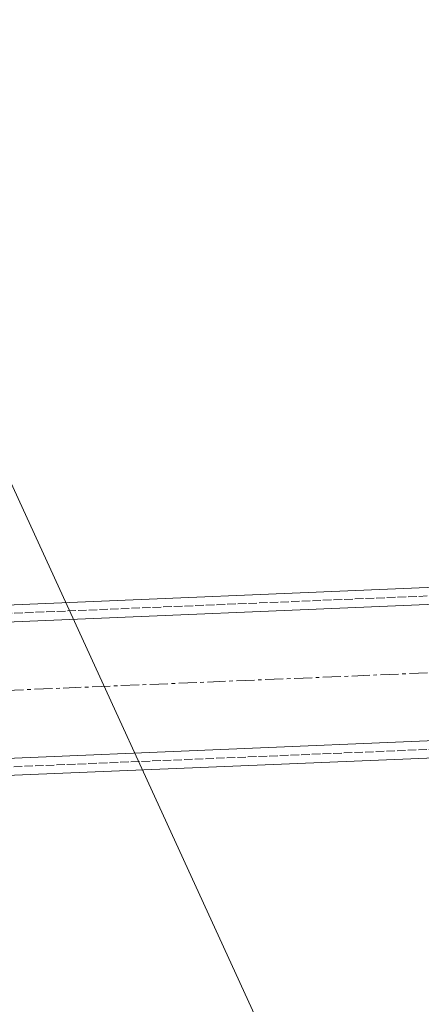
# Model space of a CAD drawing. Header units: millimetres. Extents: x -15129 to 9171, y -18789 to 5877.
# Tile 81 of 256: x -11475 to -11334, y -9713 to -9366. Entities that reach past the tile are written whole.
import ezdxf

# ---------------------------------------------------------------- set-up
doc = ezdxf.new("R2010")
doc.units = ezdxf.units.MM
doc.linetypes.add('ACAD_ISO02W100', pattern=[15, 12, -3])
doc.linetypes.add('CENTER', pattern=[50.8, 31.75, -6.35, 6.35, -6.35])
doc.layers.add('AS_Belki', color=145, linetype='Continuous')

msp = doc.modelspace()

# ---------------------------------------------------------------- linework, layer by layer
at = {"color": 7, "lineweight": 13}
msp.add_line((-11553.09, -9366.42), (-11347.71, -9815.03), dxfattribs=at)
at = {"color": 5, "linetype": 'CENTER', "lineweight": 13, "ltscale": 0.2}
msp.add_line((-12901.42, -9661.92, 76020), (-9523.72, -9521.04, 38010), dxfattribs=at)
at = {"layer": 'AS_Belki', "color": 145, "linetype": 'Continuous', "lineweight": 13, "ltscale": 0.25}
for p, q in [((-11682.09, -9580.98), (-9626.12, -9495.23)), ((-9619.88, -9500.97), (-11687.83, -9587.22)), ((-11685.83, -9635.18), (-9617.88, -9548.93)), ((-11679.59, -9640.93), (-9623.62, -9555.18))]:
    msp.add_line(p, q, dxfattribs=at)
at = {"layer": 'AS_Belki', "color": 84, "linetype": 'ACAD_ISO02W100', "lineweight": 13, "ltscale": 0.25}
for p, q in [((-11612.1, -9581.06), (-9917.71, -9510.39)), ((-11679.71, -9637.93), (-9623.75, -9552.18))]:
    msp.add_line(p, q, dxfattribs=at)

doc.saveas('drawing.dxf')
